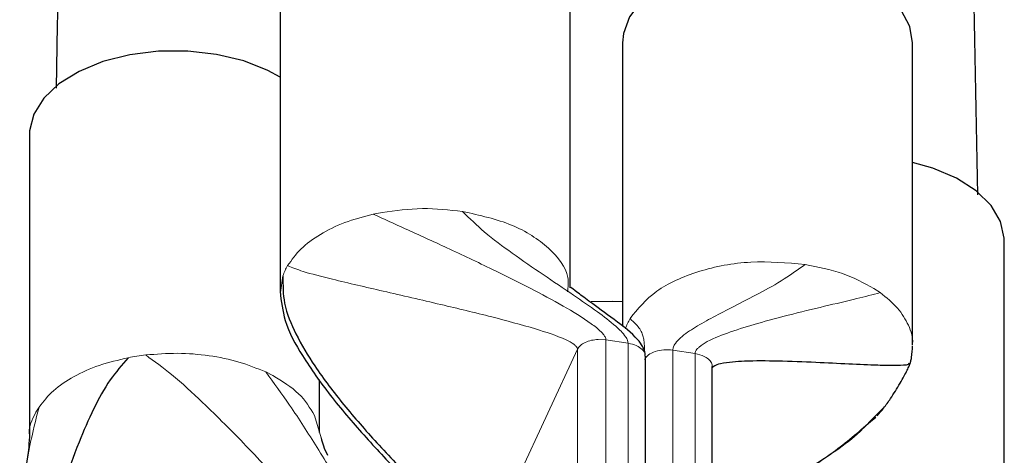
# Model space of a CAD drawing. Header units: millimetres. Extents: x 5 to 418, y 2 to 292.
# Tile 12 of 31: x 338.87 to 347.01, y 80.59 to 84.2. Entities that reach past the tile are written whole.
import ezdxf

# ---------------------------------------------------------------- set-up
doc = ezdxf.new("R2010")
doc.units = ezdxf.units.MM

msp = doc.modelspace()

# ---------------------------------------------------------------- linework, layer by layer
at = {"color": 7, "linetype": 'Continuous', "lineweight": 25}
for p, q in [((341.0214862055, 84.444924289), (341.0214862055, 81.9408657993)), ((343.4214862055, 81.9780035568), (343.4214862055, 84.444924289)), ((343.8548686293, 84.0066459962), (343.8548686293, 81.6584842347)), ((346.2548686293, 81.5025875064), (346.2548686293, 84.0066459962)), ((338.947306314, 83.247525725), (338.947306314, 80.7434672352)), ((347.0140711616, 79.8669106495), (347.0140711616, 82.3709691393)), ((344.0438458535, 78.9485866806), (344.0438458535, 81.4126574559)), ((344.5976433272, 78.862923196), (344.5976433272, 81.3269939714)), ((341.347306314, 80.7822529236), (341.347306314, 81.2173402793)), ((345.9040562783, 80.8736583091), (345.96171253, 80.9317398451)), ((345.9066011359, 80.8715643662), (345.950021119, 80.9071130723))]:
    msp.add_line(p, q, dxfattribs=at)
at = {"color": 7, "linetype": 'Continuous', "lineweight": 18}
for p, q in [((341.7914446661, 82.5875992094), (341.8670426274, 82.6027028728)), ((341.0239724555, 81.9407377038), (341.045160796, 82.0777919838)), ((345.9350556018, 81.9734472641), (345.9874437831, 81.9385462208)), ((343.7175987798, 81.5477787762), (343.6548660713, 81.5512717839)), ((343.4835364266, 81.4697664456), (342.6852234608, 79.7498274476)), ((343.4835364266, 81.4697664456), (343.4835364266, 78.9724339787)), ((343.7175987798, 79.1893425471), (343.7175987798, 81.5477787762)), ((343.9021979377, 81.5192242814), (343.7175987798, 81.5477787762)), ((343.9021979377, 81.5192242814), (343.9021979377, 79.1607880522)), ((344.2713962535, 79.1036790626), (344.2713962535, 81.4621152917)), ((344.4559954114, 81.4335607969), (344.2713962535, 81.4621152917)), ((344.4559954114, 81.4335607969), (344.4559954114, 79.0751245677)), ((344.5133488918, 81.4184784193), (344.4559954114, 81.4335607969)), ((340.9024907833, 81.2818314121), (340.9629477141, 81.2515883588)), ((339.000846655, 80.9480831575), (339.0270098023, 80.9917249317)), ((345.96171253, 80.9317398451), (346.0241268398, 80.9946145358)), ((341.3064173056, 80.9227629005), (341.3608753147, 80.7356247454))]:
    msp.add_line(p, q, dxfattribs=at)
at = {"color": 7, "linetype": 'Continuous', "lineweight": 25, "flags": 128}
for points in [[(346.2548686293, 84.0066459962), (346.2323026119, 84.140359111), (346.1615751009, 84.2744482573), (346.045538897, 84.3975735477), (345.8889445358, 84.5046942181), (345.6982030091, 84.5914247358), (345.4811232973, 84.6542143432), (345.2465926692, 84.6904924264), (345.0042128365, 84.6987737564), (344.7639068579, 84.6787192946), (344.5355128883, 84.6311500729), (344.3283814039, 84.558013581), (344.1509923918, 84.4623040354), (344.010608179, 84.3479397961), (343.9129761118, 84.2196029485), (343.8620932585, 84.0825476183), (343.8548686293, 84.0066459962)], [(341.0214862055, 83.7221002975), (340.9212361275, 83.7769437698), (340.7207872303, 83.8560427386), (340.4968599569, 83.9102289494), (340.2586219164, 83.9372840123), (340.015826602, 83.9361002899), (339.7784140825, 83.9067262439), (339.5561040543, 83.8503644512), (339.357997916, 83.7693223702), (339.1922061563, 83.6669178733), (339.0655163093, 83.5473434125), (338.9831150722, 83.4154943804), (338.9483759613, 83.2767686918), (338.947306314, 83.247525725)], [(347.0140711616, 82.3709691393), (347.013686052, 82.3885182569), (346.9830105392, 82.5275628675), (346.904478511, 82.6601965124), (346.7813050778, 82.7809891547), (346.6185329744, 82.8849955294), (346.4228261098, 82.9679576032), (346.2548686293, 83.0152847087)], [(343.8548686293, 81.8631286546), (343.7702905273, 81.8660935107), (343.5964541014, 81.8613491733)]]:
    msp.add_lwpolyline(points, dxfattribs=at)
at = {"color": 7, "linetype": 'Continuous', "lineweight": 18}
for centre, radius, start, end in [((341.5013038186, 81.9171397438), 0.483606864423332, 149.6051919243, 160.5978851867), ((344.3346862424, 81.4788614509), 0.4836068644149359, 149.6051919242, 160.5978851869), ((340.1336095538, 79.4959395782), 1.93952541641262, 96.6169071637, 100.9691707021)]:
    msp.add_arc(centre, radius, start, end, dxfattribs=at)
at = {"color": 7, "linetype": 'Continuous', "lineweight": 25}
for points, knots in [([(339.3667598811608, 94.10888578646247), (339.3362687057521, 92.47087925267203), (339.2712185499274, 88.97634095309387), (339.203784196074, 85.48588046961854), (339.1679585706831, 83.63151511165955)], [0, 0, 0, 0, 0.4687333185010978, 1, 1, 1, 1]), ([(346.7936989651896, 82.74732110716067), (346.7648876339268, 84.26980607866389), (346.6983561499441, 87.78554728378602), (346.6322252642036, 91.29925964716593), (346.5947322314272, 93.29136562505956)], [0, 0, 0, 0, 0.4330480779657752, 1, 1, 1, 1]), ([(341.0451607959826, 82.07779198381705), (341.0451076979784, 82.00074799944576), (341.0449913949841, 81.83199502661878), (341.1544580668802, 81.58208368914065), (341.3201447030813, 81.30271692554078), (341.5488623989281, 81.00415984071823), (341.8282043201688, 80.68522314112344), (342.1199284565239, 80.38036330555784), (342.3875359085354, 80.11008034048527), (342.5688023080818, 79.92225693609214), (342.6571481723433, 79.81423209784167), (342.6781741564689, 79.7755403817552), (342.6839684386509, 79.76156915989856), (342.6848283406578, 79.7535241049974), (342.6852234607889, 79.74982744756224)], [0, 0, 0, 0, 0.078076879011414, 0.1710153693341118, 0.2782514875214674, 0.4173391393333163, 0.5615248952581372, 0.7186751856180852, 0.8538043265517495, 0.9514346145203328, 0.984661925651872, 0.9906866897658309, 0.9957205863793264, 1, 1, 1, 1]), ([(344.0434903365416, 81.41946807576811), (344.0430043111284, 81.4257871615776), (344.0420314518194, 81.4384358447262), (344.0358675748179, 81.46309538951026), (344.0175859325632, 81.50433679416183), (343.942299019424, 81.59829278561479), (343.7940583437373, 81.70969636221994), (343.6145811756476, 81.84131262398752), (343.4924051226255, 81.93028003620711), (343.4318747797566, 81.98183331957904), (343.4264179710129, 81.97989685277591), (343.4241470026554, 81.97909095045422)], [0, 0, 0, 0, 0.0109758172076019, 0.0219698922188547, 0.0451260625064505, 0.096625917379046, 0.2810797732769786, 0.5233450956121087, 0.7012883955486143, 0.8756847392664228, 0.9999999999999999, 0.9999999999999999, 0.9999999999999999, 0.9999999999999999]), ([(341.0213753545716, 81.94755706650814), (341.0313481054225, 81.86682114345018), (341.0543288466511, 81.6807770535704), (341.2140090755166, 81.39278372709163), (341.437144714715, 81.07965093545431), (341.7121108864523, 80.75872040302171), (342.0029614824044, 80.4476484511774), (342.2815969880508, 80.16226241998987), (342.4912716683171, 79.94808890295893), (342.6142651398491, 79.80958477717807), (342.660787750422, 79.75053977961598), (342.6750368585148, 79.72780497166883), (342.6789673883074, 79.71865473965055), (342.6790394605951, 79.71586233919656), (342.6790764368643, 79.71442971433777)], [0, 0, 0, 0, 0.0892242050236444, 0.2056040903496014, 0.3468010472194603, 0.4985929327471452, 0.6503169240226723, 0.7932600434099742, 0.9139625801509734, 0.9611704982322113, 0.9817818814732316, 0.9908295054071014, 0.9952951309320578, 1, 1, 1, 1]), ([(346.2350092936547, 81.35229214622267), (346.235363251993, 81.35329371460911), (346.2360556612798, 81.3552529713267), (346.2373607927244, 81.35964626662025), (346.2387510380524, 81.36484279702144), (346.2408309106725, 81.37337972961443), (346.2435512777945, 81.38620376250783), (346.2517695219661, 81.43171602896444), (346.2535016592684, 81.46653996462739), (346.2549936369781, 81.49653558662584)], [0, 0, 0, 0, 0.032186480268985, 0.0629628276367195, 0.0948565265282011, 0.1299766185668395, 0.2148922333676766, 0.3237468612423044, 1, 1, 1, 1]), ([(339.7645551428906, 81.40002930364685), (339.7130280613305, 81.3401768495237), (339.6001659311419, 81.20907927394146), (339.4710735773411, 80.9657091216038), (339.3427440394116, 80.67389134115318), (339.2252784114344, 80.33825425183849), (339.1152198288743, 79.96289588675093), (339.0235058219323, 79.59137323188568), (338.9533723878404, 79.25527272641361), (338.912263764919, 79.02073512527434), (338.8942793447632, 78.88925901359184), (338.8901872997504, 78.8449232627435), (338.8890806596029, 78.8293896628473), (338.8889196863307, 78.82111165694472), (338.8888457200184, 78.81730795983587)], [0, 0, 0, 0, 0.0780768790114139, 0.1710153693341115, 0.278251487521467, 0.4173391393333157, 0.5615248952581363, 0.718675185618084, 0.8538043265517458, 0.9514346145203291, 0.9846619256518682, 0.9906866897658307, 0.9957205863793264, 1, 1, 1, 1]), ([(346.2243677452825, 81.35487556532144), (346.2236080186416, 81.35079204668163), (346.2210698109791, 81.33714922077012), (346.1199313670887, 81.33452470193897), (345.956951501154, 81.33607584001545), (345.7272737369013, 81.34679009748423), (345.4481786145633, 81.36079084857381), (345.1565672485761, 81.37241706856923), (344.8883842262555, 81.37481897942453), (344.7083867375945, 81.3609170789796), (344.6192433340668, 81.33795149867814), (344.6017786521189, 81.32049337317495), (344.5995076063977, 81.31822318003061)], [0, 0, 0, 0, 0.0417357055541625, 0.1394368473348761, 0.2521683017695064, 0.3983835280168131, 0.5499581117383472, 0.7151616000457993, 0.857215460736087, 0.9598488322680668, 0.9947788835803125, 1, 1, 1, 1]), ([(345.9627106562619, 80.91988291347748), (345.9807605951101, 80.94064980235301), (346.021949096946, 80.98803816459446), (346.0824684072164, 81.07583619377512), (346.1382669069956, 81.16337104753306), (346.1827837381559, 81.2428301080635), (346.2053682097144, 81.28593082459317), (346.2191389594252, 81.31426325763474), (346.2263503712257, 81.33003729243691), (346.2318833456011, 81.34320259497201), (346.234018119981, 81.3493730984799), (346.2350433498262, 81.35233649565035)], [0, 0, 0, 0, 0.1548236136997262, 0.3532949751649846, 0.6587615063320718, 0.7951172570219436, 0.8933521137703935, 0.9285861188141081, 0.9562695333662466, 0.9789983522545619, 1, 1, 1, 1]), ([(344.5976433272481, 80.03658387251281), (344.6719638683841, 80.07518293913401), (344.8762876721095, 80.1813004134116), (345.2128865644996, 80.37007751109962), (345.5879708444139, 80.59639265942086), (345.8057725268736, 80.78448796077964), (345.9066011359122, 80.8715643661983)], [0, 0, 0, 0, 0.1613858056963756, 0.443685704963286, 0.7424611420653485, 0.9999999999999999, 0.9999999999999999, 0.9999999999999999, 0.9999999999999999]), ([(338.9473485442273, 80.74381100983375), (338.9452131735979, 80.70786619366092), (338.9403651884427, 80.62625978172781), (338.9068274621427, 80.40893667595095), (338.8837287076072, 80.23371442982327), (338.8671020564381, 80.10758818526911)], [0, 0, 0, 0, 0.1807091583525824, 0.4102685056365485, 1, 1, 1, 1]), ([(341.3608753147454, 80.73562474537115), (341.3666093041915, 80.71369154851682), (341.3795086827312, 80.66434987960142), (341.4013272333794, 80.61820138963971), (341.4134470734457, 80.59256667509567)], [0, 0, 0, 0, 0.4445167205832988, 1, 1, 1, 1])]:
    msp.add_open_spline(points, degree=3, knots=knots, dxfattribs=at)
at = {"color": 7, "linetype": 'Continuous', "lineweight": 18}
for points in [[(341.867042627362, 82.60270287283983), (341.9774333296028, 82.61748568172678), (342.1982147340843, 82.6470512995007), (342.4207842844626, 82.62235465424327), (342.5320690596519, 82.61000633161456)], [(341.0841641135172, 82.16182334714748), (341.1175143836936, 82.20894994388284), (341.1842149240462, 82.30320313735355), (341.3492707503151, 82.42372341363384), (341.5509456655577, 82.52397139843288), (341.7112783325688, 82.56638993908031), (341.7914446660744, 82.58759920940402)], [(343.9175465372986, 81.72354505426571), (343.9814229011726, 81.80307925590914), (344.1091756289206, 81.96214765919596), (344.4756313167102, 82.12621584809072), (344.9151453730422, 82.2116266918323), (345.2153494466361, 82.18502758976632), (345.3654514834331, 82.17172803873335)], [(345.3654514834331, 82.17172803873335), (345.4725220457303, 82.15030033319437), (345.6866631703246, 82.10744492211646), (345.8522581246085, 82.0181131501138), (345.9350556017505, 81.97344726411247)], [(343.6548660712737, 81.55127178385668), (343.6352803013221, 81.54945815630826), (343.596108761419, 81.54583090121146), (343.5448651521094, 81.52756745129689), (343.5040176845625, 81.50202111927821), (343.4903635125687, 81.4805180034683), (343.4835364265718, 81.46976644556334)], [(339.0270098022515, 80.99172493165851), (339.0637493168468, 81.03800397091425), (339.1372283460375, 81.13056204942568), (339.3108817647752, 81.24698649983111), (339.5196516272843, 81.34227120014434), (339.6829206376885, 81.38077660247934), (339.7645551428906, 81.40002930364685)], [(339.9101175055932, 81.42254543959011), (339.9974901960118, 81.42943540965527), (340.1722355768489, 81.44321534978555), (340.4355634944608, 81.42095651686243), (340.686789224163, 81.37025397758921), (340.830590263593, 81.31130560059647), (340.9024907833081, 81.28183141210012)], [(344.2713962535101, 81.46211529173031), (344.2464634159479, 81.46425512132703), (344.1965977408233, 81.46853478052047), (344.1241410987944, 81.45332982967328), (344.0651028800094, 81.42470790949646), (344.0465902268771, 81.39763794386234), (344.0373339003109, 81.38410296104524)], [(340.9629477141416, 81.25158835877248), (341.0403196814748, 81.2037903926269), (341.1950636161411, 81.10819446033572), (341.2692994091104, 80.98457342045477), (341.3064173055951, 80.92276290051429)]]:
    msp.add_open_spline(points, degree=3, dxfattribs=at)
for points, knots in [([(343.7175987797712, 81.54777877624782), (343.7164912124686, 81.55432905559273), (343.7139816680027, 81.56917078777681), (343.6988336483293, 81.59116832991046), (343.6628824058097, 81.63134560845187), (343.5544563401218, 81.71544609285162), (343.3563987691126, 81.83457700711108), (343.081251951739, 81.98148013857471), (342.7582908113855, 82.14166086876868), (342.411964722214, 82.30527713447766), (342.0758762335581, 82.45891774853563), (341.8791830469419, 82.54790494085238), (341.7914446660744, 82.58759920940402)], [0, 0, 0, 0, 0.0098857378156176, 0.0223992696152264, 0.0378935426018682, 0.0862134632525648, 0.2087629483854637, 0.3472435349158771, 0.5011707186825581, 0.6882952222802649, 0.8609587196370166, 1, 1, 1, 1]), ([(342.5320690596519, 82.61000633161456), (342.5909789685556, 82.55219255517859), (342.7223270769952, 82.42328843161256), (342.950040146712, 82.25825916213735), (343.1982771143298, 82.08644862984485), (343.435120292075, 81.92869541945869), (343.6371339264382, 81.78898935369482), (343.7838521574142, 81.67709291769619), (343.8660350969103, 81.59713453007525), (343.8977782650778, 81.5472172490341), (343.9008519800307, 81.52774919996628), (343.9021979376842, 81.51922428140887)], [0, 0, 0, 0, 0.1297809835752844, 0.2893653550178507, 0.4639538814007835, 0.6375362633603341, 0.7765112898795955, 0.8911295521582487, 0.9638488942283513, 0.9841696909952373, 0.9999999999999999, 0.9999999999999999, 0.9999999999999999, 0.9999999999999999]), ([(342.5320690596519, 82.61000633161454), (342.6739045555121, 82.57821920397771), (342.9575755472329, 82.51464494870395), (343.2593650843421, 82.31349664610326), (343.4183298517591, 82.11111730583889), (343.4046631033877, 81.98390921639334), (343.4003477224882, 81.94374228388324)], [0, 0, 0, 0, 0.2888945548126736, 0.5777891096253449, 0.8666836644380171, 0.9999999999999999, 0.9999999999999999, 0.9999999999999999, 0.9999999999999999]), ([(343.4835364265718, 81.46976644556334), (343.4826920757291, 81.47424489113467), (343.4807985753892, 81.48428803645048), (343.4688250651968, 81.49792346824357), (343.4400976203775, 81.521424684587), (343.3315608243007, 81.57626711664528), (343.1020355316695, 81.65033461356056), (342.7531444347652, 81.74446967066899), (342.3288949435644, 81.8461980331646), (341.8802025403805, 81.9487452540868), (341.4961262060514, 82.03857099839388), (341.2065080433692, 82.11108077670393), (341.1221106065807, 82.14608490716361), (341.0841641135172, 82.16182334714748)], [0, 0, 0, 0, 0.0055521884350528, 0.0124510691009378, 0.0210650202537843, 0.0486100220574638, 0.1462706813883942, 0.2814418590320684, 0.4386410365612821, 0.6217154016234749, 0.7923516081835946, 0.9066378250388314, 1, 1, 1, 1]), ([(344.2713962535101, 81.46211529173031), (344.2727409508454, 81.47159985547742), (344.2758690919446, 81.49366359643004), (344.2979990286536, 81.52776205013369), (344.3547689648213, 81.58633630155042), (344.4609598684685, 81.65588131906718), (344.6092092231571, 81.73897579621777), (344.7861238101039, 81.82955960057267), (344.9815201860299, 81.93083996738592), (345.1775298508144, 82.03562243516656), (345.307339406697, 82.12963932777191), (345.3654514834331, 82.17172803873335)], [0, 0, 0, 0, 0.0186407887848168, 0.0433636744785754, 0.0948291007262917, 0.2201739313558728, 0.3586540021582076, 0.5108270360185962, 0.6944258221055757, 0.8632030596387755, 1, 1, 1, 1]), ([(344.4559954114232, 81.43356079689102), (344.4569202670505, 81.43979669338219), (344.4590158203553, 81.4539260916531), (344.4716484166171, 81.47162642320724), (344.5015899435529, 81.50161115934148), (344.5916943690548, 81.55500219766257), (344.7554560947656, 81.61816553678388), (344.9812261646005, 81.68758495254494), (345.2438321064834, 81.7571879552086), (345.5204205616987, 81.82444944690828), (345.7843926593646, 81.88527042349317), (345.9248087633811, 81.92211227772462), (345.9874437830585, 81.93854622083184)], [0, 0, 0, 0, 0.0098857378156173, 0.0223992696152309, 0.037893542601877, 0.086213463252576, 0.2087629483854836, 0.3472435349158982, 0.5011707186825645, 0.6882952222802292, 0.8609587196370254, 1, 1, 1, 1]), ([(345.9874437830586, 81.93854622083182), (346.0387593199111, 81.89703649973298), (346.1413903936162, 81.81401705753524), (346.2253310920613, 81.66902404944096), (346.2625743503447, 81.56277151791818), (346.2531957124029, 81.50750814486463), (346.2523823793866, 81.50271560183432)], [0, 0, 0, 0, 0.3231062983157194, 0.6462125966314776, 0.9693188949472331, 1, 1, 1, 1]), ([(344.0371753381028, 81.45641264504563), (344.0371472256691, 81.46050714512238), (344.0369211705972, 81.49343145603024), (344.034969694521, 81.5233478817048), (344.0294053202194, 81.56494475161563), (344.0188330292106, 81.60033118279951), (343.9993293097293, 81.6369144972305), (343.9729046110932, 81.67217022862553), (343.9346665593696, 81.70765689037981), (343.9175465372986, 81.72354505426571)], [0, 0, 0, 0, 0.0190740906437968, 0.153376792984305, 0.3025512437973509, 0.4671443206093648, 0.6665806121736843, 0.8507207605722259, 1, 1, 1, 1]), ([(344.04058987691, 81.41278065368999), (344.0414881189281, 81.41755265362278), (344.0450888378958, 81.43668183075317), (344.0211884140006, 81.46907809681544), (343.9727671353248, 81.50320195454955), (343.9257210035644, 81.5138835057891), (343.9021979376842, 81.51922428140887)], [0, 0, 0, 0, 0.0997417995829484, 0.3998278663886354, 0.6999139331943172, 1, 1, 1, 1]), ([(341.8681902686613, 79.2781642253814), (341.8676595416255, 79.28310098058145), (341.866469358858, 79.29417190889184), (341.8589075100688, 79.31431842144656), (341.8406795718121, 79.35346973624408), (341.7712865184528, 79.46761569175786), (341.6214839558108, 79.66811210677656), (341.3864315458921, 79.9568739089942), (341.0876001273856, 80.29960312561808), (340.7512488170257, 80.66380323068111), (340.4252318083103, 80.9903011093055), (340.1407698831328, 81.2541501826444), (339.9816572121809, 81.37031555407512), (339.9101175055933, 81.4225454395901)], [0, 0, 0, 0, 0.0055521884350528, 0.0124510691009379, 0.0210650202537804, 0.0486100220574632, 0.1462706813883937, 0.2814418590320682, 0.438641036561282, 0.6217154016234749, 0.7923516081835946, 0.9066378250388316, 1, 1, 1, 1]), ([(344.5964509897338, 81.32706780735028), (344.5968316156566, 81.328810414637), (344.5996770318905, 81.34183749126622), (344.5872187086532, 81.36620131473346), (344.5597375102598, 81.39680590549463), (344.5288117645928, 81.411254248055), (344.5133488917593, 81.41847841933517)], [0, 0, 0, 0, 0.0489551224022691, 0.3659700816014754, 0.6829850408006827, 1, 1, 1, 1]), ([(342.1022526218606, 79.20015189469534), (342.1016393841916, 79.2072757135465), (342.1002499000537, 79.22341698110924), (342.091834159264, 79.25326825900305), (342.0717919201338, 79.31210800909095), (342.011005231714, 79.45260663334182), (341.8985337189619, 79.67523602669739), (341.7392853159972, 79.96692187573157), (341.5482098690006, 80.29842956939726), (341.3346229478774, 80.64866328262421), (341.1196590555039, 80.98596812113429), (340.9694805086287, 81.19056669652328), (340.9024907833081, 81.28183141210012)], [0, 0, 0, 0, 0.0098857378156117, 0.0223992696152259, 0.0378935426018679, 0.0862134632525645, 0.2087629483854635, 0.3472435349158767, 0.5011707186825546, 0.6882952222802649, 0.8609587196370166, 1, 1, 1, 1]), ([(338.8692875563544, 80.11218122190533), (338.8757872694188, 80.16842990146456), (338.8974686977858, 80.35606152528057), (338.9407469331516, 80.64885040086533), (339.0004003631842, 80.88595869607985), (339.0270098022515, 80.99172493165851)], [0, 0, 0, 0, 0.1916931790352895, 0.6394408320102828, 1, 1, 1, 1]), ([(338.9502637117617, 80.74367550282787), (338.9492836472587, 80.74799890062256), (338.9337573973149, 80.81649046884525), (338.9683952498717, 80.88443112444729), (339.0008466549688, 80.94808315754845)], [0, 0, 0, 0, 0.0631230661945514, 1, 1, 1, 1]), ([(344.5976433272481, 80.04807174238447), (344.7066880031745, 80.10345944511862), (344.9794845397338, 80.24202259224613), (345.3909473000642, 80.48224185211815), (345.7305301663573, 80.69333455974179), (345.8767291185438, 80.84526064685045), (345.9040562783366, 80.87365830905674)], [0, 0, 0, 0, 0.2367911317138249, 0.5923792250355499, 0.9238084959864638, 1, 1, 1, 1])]:
    msp.add_open_spline(points, degree=3, knots=knots, dxfattribs=at)

doc.saveas('drawing.dxf')
